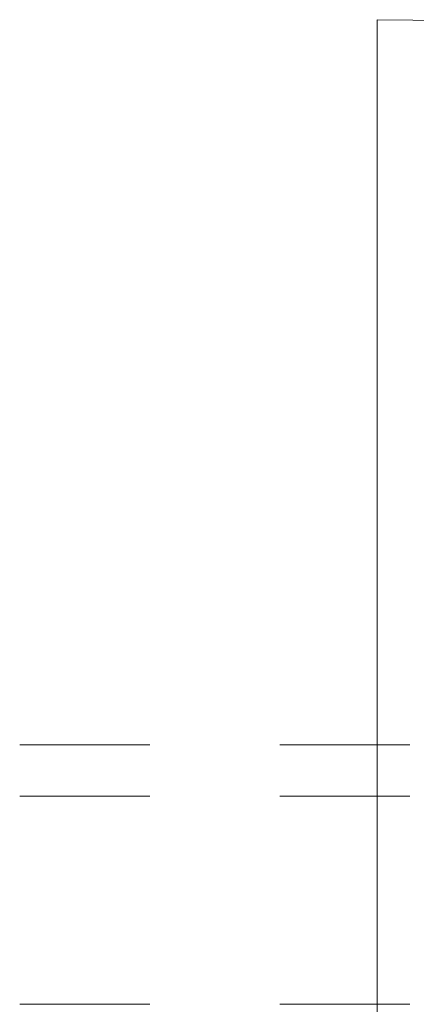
# Model space of a CAD drawing. Header units: metres. Extents: x -1.3 to 9.7, y -0.4 to 3.7.
# Tile 13 of 66: x -1.043 to -0.738, y 0.441 to 1.198. Entities that reach past the tile are written whole.
import ezdxf

# ---------------------------------------------------------------- set-up
doc = ezdxf.new("R2010")
doc.units = ezdxf.units.M
doc.header["$MEASUREMENT"] = 0
for name, pattern in [('Achse', [0.04, 0.02, -0.01, 0, -0.01]), ('Punktlinie weit', [0.012, 0.002, -0.01]), ('Untersicht', [0.02, 0.015, -0.005])]:
    doc.linetypes.add(name, pattern=pattern)
for name, color, linetype in [('608 - Struktur.Träger', 7, 'Continuous'), ('Neubau_605 - Struktur.Wand Innen', 7, 'Continuous'), ('Neubau_651 - Abdeckung.Decke abgehängt_ bekleidet', 7, 'Continuous'), ('Neubau_653 - Abdeckung.TB Verkofferung', 7, 'Continuous')]:
    doc.layers.add(name, color=color, linetype=linetype)

msp = doc.modelspace()

# ---------------------------------------------------------------- linework, layer by layer
at = {"layer": '608 - Struktur.Träger', "color": 7, "linetype": 'Untersicht', "lineweight": 13}
msp.add_line((-1.04326, 0.60136), (0.99174, 0.60136), dxfattribs=at)
at = {"layer": '608 - Struktur.Träger', "color": 7, "linetype": 'Achse', "lineweight": 9}
msp.add_line((-1.04326, 0.44136), (0.99174, 0.44136), dxfattribs=at)
at = {"layer": 'Neubau_605 - Struktur.Wand Innen', "color": 1, "linetype": 'Continuous', "lineweight": 13}
msp.add_line((-0.76827, 0.13738), (-0.76827, 1.19838), dxfattribs=at)
at = {"layer": 'Neubau_605 - Struktur.Wand Innen', "color": 1, "linetype": 'Continuous', "lineweight": 5}
msp.add_arc((-0.76827, 0.13738), 1.061, 0, 90, dxfattribs=at)
at = {"layer": 'Neubau_651 - Abdeckung.Decke abgehängt_ bekleidet', "color": 1, "linetype": 'Punktlinie weit', "lineweight": 13}
msp.add_lwpolyline([(-1.04326, 0.64086), (0.99174, 0.64086)], dxfattribs=at)
at = {"layer": 'Neubau_653 - Abdeckung.TB Verkofferung', "color": 1, "linetype": 'Untersicht', "lineweight": 9}
msp.add_line((-1.04326, 0.64086), (0.99174, 0.64086), dxfattribs=at)

doc.saveas('drawing.dxf')
